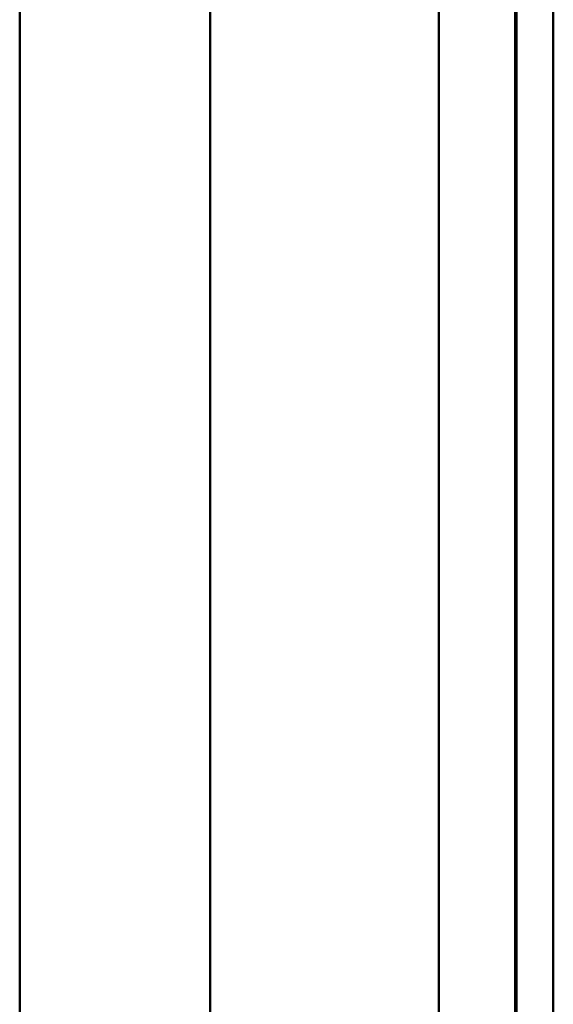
# Model space of a CAD drawing. Header units: millimetres. Extents: x 20 to 833, y 20 to 574.
# Tile 19 of 23: x 406 to 420, y 433 to 459. Entities that reach past the tile are written whole.
import ezdxf

# ---------------------------------------------------------------- set-up
doc = ezdxf.new("R2010")
doc.units = ezdxf.units.MM
doc.header["$LTSCALE"] = 2
doc.layers.add('Sichtbare Kanten(DIN)', color=7, linetype='Continuous', lineweight=50)
doc.layers.add('Sichtbare tangentiale Kanten(DIN)', color=7, linetype='Continuous', lineweight=50)

msp = doc.modelspace()

# ---------------------------------------------------------------- linework, layer by layer
at = {"layer": 'Sichtbare Kanten(DIN)'}
for p, q in [((419.267, 299.907), (419.267, 491.338)), ((419.297, 299.907), (419.297, 491.338)), ((420.267, 491.338), (420.267, 299.907)), ((406.267, 490.338), (406.267, 300.907))]:
    msp.add_line(p, q, dxfattribs=at)
at = {"layer": 'Sichtbare tangentiale Kanten(DIN)'}
for p, q in [((411.267, 490.338), (411.267, 300.907)), ((417.267, 300.907), (417.267, 490.338))]:
    msp.add_line(p, q, dxfattribs=at)

doc.saveas('drawing.dxf')
